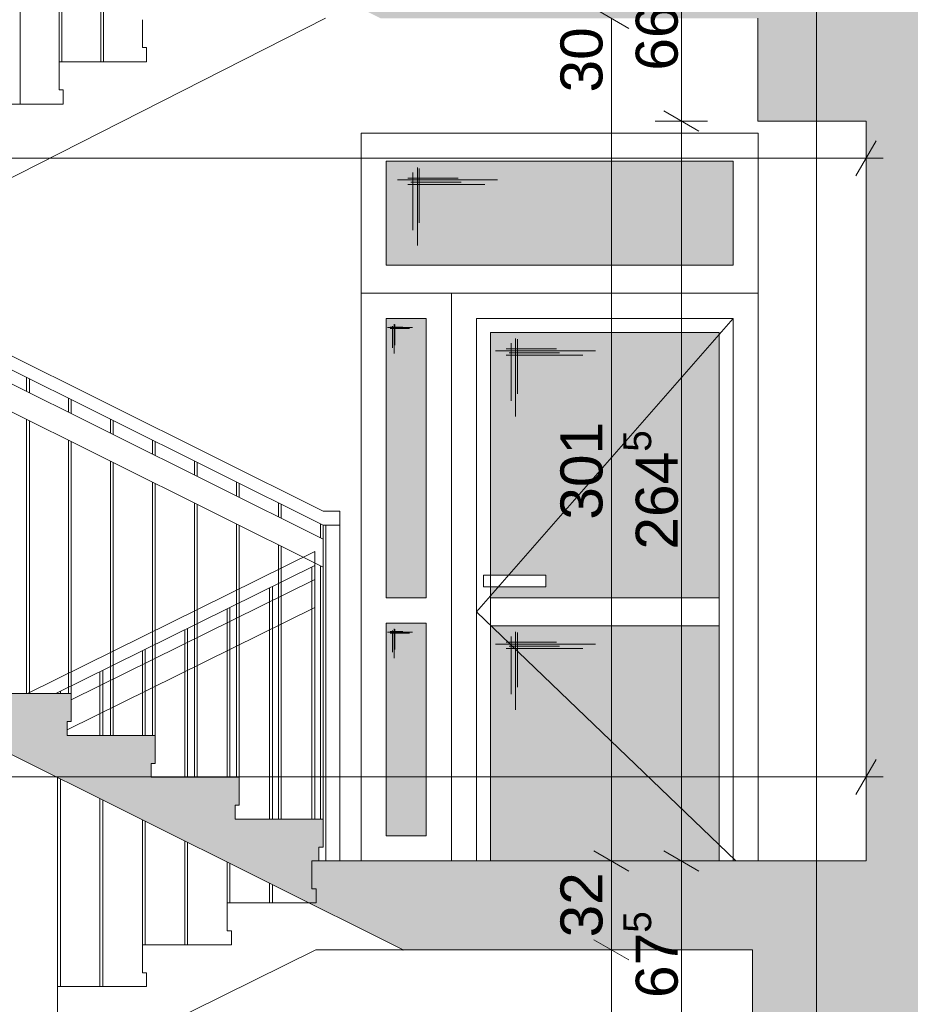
# Paper-space layout 'A-42 PRZEKRÓJ A-A' of a CAD drawing. Header units: millimetres. Extents: x 0 to 1114, y -5 to 726.
# Tile 19 of 92: x 121 to 152, y 354 to 389. Entities that reach past the tile are written whole.
import ezdxf
from ezdxf.xclip import XClip

# ---------------------------------------------------------------- set-up
doc = ezdxf.new("R2010")
doc.units = ezdxf.units.MM
doc.header["$MEASUREMENT"] = 0
doc.header["$XCLIPFRAME"] = 0
for name, pattern in [('DASHDOTX2', [1000, 500, -250, 0, -250]), ('PRZERYWANA', [5.64444, 2.82222, -2.82222]), ('VERDECKT', [381, 254, -127])]:
    doc.linetypes.add(name, pattern=pattern)
for name, color, linetype, lineweight, true_color in [('A__balustrada_Nr_pióra__161', 7, 'Continuous', 5, 0x949494), ('A_osie_Nr_pióra__16', 7, 'Continuous', 5, 0x0f0f0f), ('A_pochwyt_Nr_pióra__161', 7, 'Continuous', 5, 0x949494), ('A_schody_Nr_pióra__9', 7, 'Continuous', 13, 0xadadad), ('A_stolarka_Nr_pióra__254', 7, 'Continuous', 5, 0xfdfdfd), ('A_stolarka_Nr_pióra__9', 7, 'Continuous', 13, 0xadadad), ('A_widok_Nr_pióra__121', 7, 'Continuous', 5, 0xcacaca)]:
    doc.layers.add(name, color=color, linetype=linetype, lineweight=lineweight, true_color=true_color)
doc.layers.add('A_schody', color=7, linetype='Continuous')
doc.layers.add('A_stolarka', color=7, linetype='Continuous')
for name, color, linetype, lineweight in [('A_schody_Nr_pióra__1', 7, 'Continuous', 20), ('A_strop_Nr_pióra__1', 7, 'Continuous', 20), ('A_wymiary_Nr_pióra__1', 7, 'Continuous', 20), ('A_wymiary_Nr_pióra__2', 8, 'Continuous', 13), ('A_ściany_Nr_pióra__1', 7, 'Continuous', 20)]:
    doc.layers.add(name, color=color, linetype=linetype, lineweight=lineweight)
doc.styles.add('STYL_AUTOMATYCZNY_1', font='arial.ttf')
doc.styles.add('STYL_AUTOMATYCZNY_4', font='arial.ttf')

# ---------------------------------------------------------------- blocks, each defined once
blk = doc.blocks.new('Rysunek_1_1', base_point=(-1560.278, -148.908))
at = {"layer": 'A_schody', "linetype": 'Continuous', "lineweight": 0, "true_color": 0x000000}
h = blk.add_hatch(color=18, dxfattribs=at)
h.paths.add_polyline_path([(81.694, 140.929), (175.424, 140.929), (226.244, 140.929), (306.913, 140.929), (548.587, 140.929), (548.587, 244.87), (543.567, 244.87), (543.567, 243.12), (527.617, 243.12), (527.617, 243.652), (527.767, 243.652), (527.767, 244.652), (524.676, 244.652), (524.676, 245.185), (524.826, 245.185), (524.826, 246.185), (521.735, 246.185), (521.735, 246.718), (521.885, 246.718), (521.885, 247.718), (518.794, 247.718), (518.794, 248.251), (518.944, 248.251), (518.944, 249.251), (515.853, 249.251), (515.853, 249.784), (516.003, 249.784), (516.003, 250.784), (512.912, 250.784), (512.912, 251.317), (513.062, 251.317), (513.062, 252.317), (509.971, 252.317), (509.971, 252.85), (510.121, 252.85), (510.121, 253.85), (507.03, 253.85), (507.03, 254.383), (507.18, 254.383), (507.18, 255.383), (504.089, 255.383), (504.089, 255.916), (504.239, 255.916), (504.239, 256.916), (501.148, 256.916), (501.148, 257.449), (501.298, 257.449), (501.298, 258.449), (498.572, 258.449), (498.207, 258.449), (498.207, 258.982), (498.357, 258.982), (498.357, 259.982), (498.277, 259.982), (479.827, 259.982), (479.827, 286.332), (482.217, 286.332), (482.217, 290.162), (496.884, 290.162), (527.025, 274.725), (529.906, 273.25), (543.567, 273.25), (543.567, 276.2), (527.437, 276.2), (527.437, 276.727), (527.587, 276.727), (527.587, 277.727), (524.454, 277.727), (524.454, 278.255), (524.604, 278.255), (524.604, 279.255), (521.471, 279.255), (521.471, 279.783), (521.621, 279.783), (521.621, 280.783), (518.488, 280.783), (518.488, 281.31), (518.638, 281.31), (518.638, 282.31), (515.505, 282.31), (515.505, 282.838), (515.655, 282.838), (515.655, 283.838), (512.522, 283.838), (512.522, 284.366), (512.672, 284.366), (512.672, 285.366), (509.539, 285.366), (509.539, 285.894), (509.689, 285.894), (509.689, 286.894), (506.556, 286.894), (506.556, 287.421), (506.706, 287.421), (506.706, 288.421), (503.573, 288.421), (503.573, 288.949), (503.723, 288.949), (503.723, 289.949), (500.59, 289.949), (500.59, 290.477), (500.74, 290.477), (500.74, 291.477), (497.79, 291.477), (497.607, 291.477), (497.607, 292.005), (497.757, 292.005), (497.757, 293.005), (497.647, 293.005), (497.497, 293.005), (494.627, 293.005), (479.247, 293.005), (479.217, 293.005), (479.217, 319.235), (481.647, 319.235), (481.647, 323.105), (496.903, 323.105), (527.216, 307.736), (530.839, 305.9), (543.567, 305.9), (543.567, 309.21), (530.456, 309.21), (527.627, 309.21), (527.627, 309.736), (527.777, 309.736), (527.777, 310.736), (524.617, 310.736), (524.617, 311.262), (524.767, 311.262), (524.767, 312.262), (521.607, 312.262), (521.607, 312.788), (521.757, 312.788), (521.757, 313.788), (518.597, 313.788), (518.597, 314.314), (518.747, 314.314), (518.747, 315.314), (515.587, 315.314), (515.587, 315.84), (515.737, 315.84), (515.737, 316.84), (512.577, 316.84), (512.577, 317.366), (512.727, 317.366), (512.727, 318.366), (509.567, 318.366), (509.567, 318.892), (509.717, 318.892), (509.717, 319.892), (506.557, 319.892), (506.557, 320.418), (506.707, 320.418), (506.707, 321.418), (503.547, 321.418), (503.547, 321.944), (503.697, 321.944), (503.697, 322.944), (500.537, 322.944), (500.537, 323.47), (500.687, 323.47), (500.687, 324.47), (497.527, 324.47), (497.527, 324.493), (497.527, 324.996), (497.677, 324.996), (497.677, 325.996), (497.647, 325.996), (497.177, 325.996), (479.547, 325.996), (479.547, 351.996), (481.717, 351.996), (481.717, 355.946), (498.578, 355.946), (527.341, 341.136), (530.809, 339.35), (543.567, 339.35), (543.567, 342.65), (527.677, 342.65), (527.677, 343.181), (527.827, 343.181), (527.827, 344.181), (524.703, 344.181), (524.703, 344.712), (524.853, 344.712), (524.853, 345.712), (521.729, 345.712), (521.729, 346.244), (521.879, 346.244), (521.879, 347.244), (518.755, 347.244), (518.755, 347.775), (518.905, 347.775), (518.905, 348.775), (515.781, 348.775), (515.781, 349.306), (515.931, 349.306), (515.931, 350.306), (512.807, 350.306), (512.807, 350.838), (512.957, 350.838), (512.957, 351.838), (509.833, 351.838), (509.833, 352.369), (509.983, 352.369), (509.983, 353.369), (506.859, 353.369), (506.859, 353.9), (507.009, 353.9), (507.009, 354.9), (503.885, 354.9), (503.885, 355.432), (504.035, 355.432), (504.035, 356.432), (500.911, 356.432), (500.911, 356.963), (501.061, 356.963), (501.061, 357.963), (497.937, 357.963), (497.937, 357.981), (497.937, 358.495), (498.087, 358.495), (498.087, 359.495), (497.607, 359.495), (494.957, 359.495), (479.467, 359.495), (479.467, 385.725), (481.827, 385.725), (481.827, 389.495), (496.894, 389.495), (527.195, 374.445), (530.547, 372.78), (543.567, 372.78), (543.567, 375.94), (527.557, 375.94), (527.557, 376.433), (527.707, 376.433), (527.707, 377.433), (524.551, 377.433), (524.551, 377.926), (524.701, 377.926), (524.701, 378.926), (521.545, 378.926), (521.545, 379.419), (521.695, 379.419), (521.695, 380.419), (518.539, 380.419), (518.539, 380.912), (518.689, 380.912), (518.689, 381.912), (515.533, 381.912), (515.533, 382.405), (515.683, 382.405), (515.683, 383.405), (512.527, 383.405), (512.527, 383.898), (512.677, 383.898), (512.677, 384.898), (509.521, 384.898), (509.521, 385.391), (509.671, 385.391), (509.671, 386.391), (506.515, 386.391), (506.515, 386.884), (506.665, 386.884), (506.665, 387.884), (506.416, 387.884), (503.509, 387.884), (503.509, 388.377), (503.659, 388.377), (503.659, 389.377), (503.413, 389.377), (500.503, 389.377), (500.503, 389.87), (500.653, 389.87), (500.653, 390.87), (500.41, 390.87), (497.813, 390.87), (497.497, 390.87), (497.497, 391.363), (497.647, 391.363), (497.647, 392.363), (479.397, 392.363), (479.397, 418.623), (481.617, 418.623), (481.617, 422.123), (498.369, 422.123), (527.387, 407.759), (531.063, 405.94), (543.567, 405.94), (543.567, 409.28), (527.697, 409.28), (527.697, 409.765), (527.847, 409.765), (527.847, 410.765), (524.697, 410.765), (524.697, 411.25), (524.847, 411.25), (524.847, 412.25), (521.697, 412.25), (521.697, 412.735), (521.847, 412.735), (521.847, 413.735), (518.697, 413.735), (518.697, 414.22), (518.847, 414.22), (518.847, 415.22), (515.697, 415.22), (515.697, 415.705), (515.847, 415.705), (515.847, 416.705), (512.697, 416.705), (512.697, 417.189), (512.847, 417.189), (512.847, 418.189), (509.697, 418.189), (509.697, 418.674), (509.847, 418.674), (509.847, 419.674), (506.697, 419.674), (506.697, 420.159), (506.847, 420.159), (506.847, 421.159), (503.697, 421.159), (503.697, 421.644), (503.847, 421.644), (503.847, 422.644), (500.697, 422.644), (500.697, 423.129), (500.847, 423.129), (500.847, 424.129), (497.697, 424.129), (497.697, 424.614), (497.847, 424.614), (497.847, 425.614), (479.317, 425.614), (479.317, 451.774), (481.707, 451.774), (481.707, 455.544), (496.931, 455.544), (527.257, 440.792), (530.881, 439.03), (543.567, 439.03), (543.567, 442.31), (527.567, 442.31), (527.567, 442.785), (527.717, 442.785), (527.717, 443.785), (524.533, 443.785), (524.533, 444.261), (524.683, 444.261), (524.683, 445.261), (521.499, 445.261), (521.499, 445.737), (521.649, 445.737), (521.649, 446.737), (518.465, 446.737), (518.465, 447.213), (518.615, 447.213), (518.615, 448.213), (515.431, 448.213), (515.431, 448.689), (515.581, 448.689), (515.581, 449.689), (512.397, 449.689), (512.397, 450.165), (512.547, 450.165), (512.547, 451.165), (509.363, 451.165), (509.363, 451.641), (509.513, 451.641), (509.513, 452.641), (506.329, 452.641), (506.329, 453.117), (506.479, 453.117), (506.479, 454.117), (503.295, 454.117), (503.295, 454.593), (503.445, 454.593), (503.445, 455.593), (500.261, 455.593), (500.261, 456.069), (500.411, 456.069), (500.411, 457.069), (497.227, 457.069), (497.227, 457.545), (497.377, 457.545), (497.377, 458.545), (479.247, 458.545), (479.247, 484.675), (481.019, 484.675), (481.019, 488.575), (496.868, 488.575), (530.662, 472.1), (543.567, 472.1), (543.567, 475.18), (527.767, 475.18), (527.767, 475.645), (527.917, 475.645), (527.917, 476.645), (524.761, 476.645), (524.761, 477.11), (524.911, 477.11), (524.911, 478.11), (521.755, 478.11), (521.755, 478.576), (521.905, 478.576), (521.905, 479.576), (518.749, 479.576), (518.749, 480.041), (518.899, 480.041), (518.899, 481.041), (515.743, 481.041), (515.743, 481.507), (515.893, 481.507), (515.893, 482.507), (512.737, 482.507), (512.737, 482.972), (512.887, 482.972), (512.887, 483.972), (509.731, 483.972), (509.731, 484.438), (509.881, 484.438), (509.881, 485.438), (506.725, 485.438), (506.725, 485.903), (506.875, 485.903), (506.875, 486.903), (503.719, 486.903), (503.719, 487.369), (503.869, 487.369), (503.869, 488.369), (500.713, 488.369), (500.713, 488.834), (500.863, 488.834), (500.863, 489.834), (497.707, 489.834), (497.707, 490.3), (497.857, 490.3), (497.857, 491.3), (479.277, 491.3), (479.277, 517.52), (481.377, 517.52), (481.377, 521.533), (478.41, 521.533), (478.41, 524.133), (477.357, 524.133), (352.051, 524.133), (352.051, 536.095), (543.567, 536.095), (543.567, 527.836), (543.567, 524.133), (547.587, 524.133), (547.587, 521.533), (543.567, 521.533), (543.567, 517.54), (548.587, 517.54), (548.587, 540.961), (543.567, 540.961), (543.567, 539.119), (348.996, 539.119), (348.996, 564.681), (346.838, 564.681), (346.838, 562.317), (85.194, 562.317), (85.194, 564.681), (81.694, 564.681), (81.694, 553.481), (85.194, 553.481), (85.194, 558.993), (147.194, 558.993), (147.194, 524.281), (131.294, 524.281), (131.294, 520.056), (146.901, 520.056), (146.901, 517.255), (150.894, 517.255), (150.894, 491.056), (131.644, 491.056), (131.644, 491.558), (131.794, 491.558), (131.794, 492.558), (128.604, 492.558), (128.604, 493.06), (128.754, 493.06), (128.754, 494.06), (125.564, 494.06), (125.564, 494.562), (125.714, 494.562), (125.714, 495.562), (122.524, 495.562), (122.524, 496.065), (122.674, 496.065), (122.674, 497.065), (119.484, 497.065), (119.484, 497.567), (119.634, 497.567), (119.634, 498.567), (116.444, 498.567), (116.444, 499.069), (116.594, 499.069), (116.594, 500.069), (113.404, 500.069), (113.404, 500.571), (113.554, 500.571), (113.554, 501.571), (110.364, 501.571), (110.364, 502.074), (110.514, 502.074), (110.514, 503.074), (107.324, 503.074), (107.324, 503.576), (107.474, 503.576), (107.474, 504.576), (104.284, 504.576), (104.284, 505.078), (104.434, 505.078), (104.434, 506.078), (101.244, 506.078), (101.244, 506.581), (101.394, 506.581), (101.394, 507.581), (98.194, 507.581), (85.194, 507.581), (85.194, 504.381), (101.294, 504.381), (133.823, 488.306), (146.674, 488.306), (146.674, 484.256), (150.694, 484.256), (150.694, 458.206), (131.244, 458.206), (131.244, 458.69), (131.394, 458.69), (131.394, 459.69), (128.264, 459.69), (128.264, 460.174), (128.414, 460.174), (128.414, 461.174), (125.284, 461.174), (125.284, 461.658), (125.434, 461.658), (125.434, 462.658), (122.304, 462.658), (122.304, 463.142), (122.454, 463.142), (122.454, 464.142), (119.324, 464.142), (119.324, 464.626), (119.474, 464.626), (119.474, 465.626), (116.344, 465.626), (116.344, 466.11), (116.494, 466.11), (116.494, 467.11), (113.364, 467.11), (113.364, 467.594), (113.514, 467.594), (113.514, 468.594), (110.384, 468.594), (110.384, 469.078), (110.534, 469.078), (110.534, 470.078), (107.404, 470.078), (107.404, 470.562), (107.554, 470.562), (107.554, 471.562), (104.424, 471.562), (104.424, 472.046), (104.574, 472.046), (104.574, 473.046), (101.444, 473.046), (101.444, 473.531), (101.594, 473.531), (101.594, 474.531), (101.044, 474.531), (85.194, 474.531), (85.194, 471.531), (101.123, 471.531), (133.451, 455.431), (147.014, 455.431), (147.014, 451.371), (150.394, 451.371), (150.394, 425.231), (130.844, 425.231), (130.844, 425.744), (130.994, 425.744), (130.994, 426.744), (127.904, 426.744), (127.904, 427.258), (128.054, 427.258), (128.054, 428.258), (124.964, 428.258), (124.964, 428.771), (125.114, 428.771), (125.114, 429.771), (122.024, 429.771), (122.024, 430.285), (122.174, 430.285), (122.174, 431.285), (119.084, 431.285), (119.084, 431.799), (119.234, 431.799), (119.234, 432.799), (116.144, 432.799), (116.144, 433.312), (116.294, 433.312), (116.294, 434.312), (113.204, 434.312), (113.204, 434.826), (113.354, 434.826), (113.354, 435.826), (110.264, 435.826), (110.264, 436.34), (110.414, 436.34), (110.414, 437.34), (107.324, 437.34), (107.324, 437.853), (107.474, 437.853), (107.474, 438.853), (104.384, 438.853), (104.384, 439.367), (104.534, 439.367), (104.534, 440.367), (101.444, 440.367), (101.444, 440.881), (101.594, 440.881), (101.594, 441.881), (98.394, 441.881), (85.194, 441.881), (85.194, 438.631), (101.54, 438.631), (133.928, 421.956), (146.574, 421.956), (146.574, 418.066), (150.194, 418.066), (150.194, 391.956), (130.844, 391.956), (130.844, 392.467), (130.994, 392.467), (130.994, 393.467), (127.814, 393.467), (127.814, 393.978), (127.964, 393.978), (127.964, 394.978), (124.784, 394.978), (124.784, 395.49), (124.934, 395.49), (124.934, 396.49), (121.754, 396.49), (121.754, 397.001), (121.904, 397.001), (121.904, 398.001), (118.724, 398.001), (118.724, 398.512), (118.874, 398.512), (118.874, 399.512), (115.694, 399.512), (115.694, 400.024), (115.844, 400.024), (115.844, 401.024), (112.664, 401.024), (112.664, 401.535), (112.814, 401.535), (112.814, 402.535), (109.634, 402.535), (109.634, 403.046), (109.784, 403.046), (109.784, 404.046), (106.604, 404.046), (106.604, 404.558), (106.754, 404.558), (106.754, 405.558), (103.574, 405.558), (103.574, 406.069), (103.724, 406.069), (103.724, 407.069), (100.544, 407.069), (100.544, 407.581), (100.694, 407.581), (100.694, 408.581), (97.494, 408.581), (85.194, 408.581), (85.194, 405.431), (100.469, 405.431), (133.448, 388.981), (146.924, 388.981), (146.924, 385.311), (150.794, 385.311), (150.794, 358.881), (131.244, 358.881), (131.244, 359.376), (131.394, 359.376), (131.394, 360.376), (128.244, 360.376), (128.244, 360.871), (128.394, 360.871), (128.394, 361.871), (125.244, 361.871), (125.244, 362.367), (125.394, 362.367), (125.394, 363.367), (122.244, 363.367), (122.244, 363.862), (122.394, 363.862), (122.394, 364.862), (119.244, 364.862), (119.244, 365.358), (119.394, 365.358), (119.394, 366.358), (116.244, 366.358), (116.244, 366.853), (116.394, 366.853), (116.394, 367.853), (113.244, 367.853), (113.244, 368.349), (113.394, 368.349), (113.394, 369.349), (110.244, 369.349), (110.244, 369.844), (110.394, 369.844), (110.394, 370.844), (107.244, 370.844), (107.244, 371.34), (107.394, 371.34), (107.394, 372.34), (104.244, 372.34), (104.244, 372.835), (104.394, 372.835), (104.394, 373.835), (101.244, 373.835), (101.244, 374.331), (101.394, 374.331), (101.394, 375.331), (98.194, 375.331), (85.194, 375.331), (85.194, 372.331), (100.9, 372.331), (134.251, 355.706), (146.737, 355.706), (146.737, 352.136), (150.694, 352.136), (150.694, 325.906), (150.494, 325.906), (131.144, 325.906), (131.144, 326.408), (131.294, 326.408), (131.294, 327.408), (128.164, 327.408), (128.164, 327.91), (128.314, 327.91), (128.314, 328.91), (125.184, 328.91), (125.184, 329.412), (125.334, 329.412), (125.334, 330.412), (122.204, 330.412), (122.204, 330.915), (122.354, 330.915), (122.354, 331.915), (119.224, 331.915), (119.224, 332.417), (119.374, 332.417), (119.374, 333.417), (116.244, 333.417), (116.244, 333.919), (116.394, 333.919), (116.394, 334.919), (113.264, 334.919), (113.264, 335.421), (113.414, 335.421), (113.414, 336.421), (110.284, 336.421), (110.284, 336.924), (110.434, 336.924), (110.434, 337.924), (107.304, 337.924), (107.304, 338.426), (107.454, 338.426), (107.454, 339.426), (104.324, 339.426), (104.324, 339.928), (104.474, 339.928), (104.474, 340.928), (101.344, 340.928), (101.344, 341.431), (101.494, 341.431), (101.494, 342.431), (98.294, 342.431), (85.194, 342.431), (85.194, 339.231), (101.379, 339.231), (134.06, 322.756), (146.544, 322.756), (146.544, 319.066), (150.494, 319.066), (150.494, 292.856), (130.894, 292.856), (130.844, 292.856), (130.844, 293.321), (130.994, 293.321), (130.994, 294.321), (127.884, 294.321), (127.884, 294.787), (128.034, 294.787), (128.034, 295.787), (124.924, 295.787), (124.924, 296.253), (125.074, 296.253), (125.074, 297.253), (121.964, 297.253), (121.964, 297.719), (122.114, 297.719), (122.114, 298.719), (119.004, 298.719), (119.004, 299.185), (119.154, 299.185), (119.154, 300.185), (116.044, 300.185), (116.044, 300.651), (116.194, 300.651), (116.194, 301.651), (113.084, 301.651), (113.084, 302.117), (113.234, 302.117), (113.234, 303.117), (110.124, 303.117), (110.124, 303.583), (110.274, 303.583), (110.274, 304.583), (107.164, 304.583), (107.164, 305.049), (107.314, 305.049), (107.314, 306.049), (104.204, 306.049), (104.204, 306.515), (104.354, 306.515), (104.354, 307.515), (101.244, 307.515), (101.244, 307.981), (101.394, 307.981), (101.394, 308.981), (98.194, 308.981), (85.194, 308.981), (85.194, 306.131), (100.659, 306.131), (132.664, 290.281), (147.001, 290.281), (147.001, 286.281), (150.794, 286.281), (150.894, 286.281), (150.894, 260.081), (150.794, 260.081), (131.544, 260.081), (131.544, 260.54), (131.694, 260.54), (131.694, 261.54), (128.514, 261.54), (128.514, 261.999), (128.664, 261.999), (128.664, 262.999), (125.484, 262.999), (125.484, 263.458), (125.634, 263.458), (125.634, 264.458), (122.454, 264.458), (122.454, 264.917), (122.604, 264.917), (122.604, 265.917), (119.424, 265.917), (119.424, 266.376), (119.574, 266.376), (119.574, 267.376), (116.394, 267.376), (116.394, 267.835), (116.544, 267.835), (116.544, 268.835), (113.364, 268.835), (113.364, 269.294), (113.514, 269.294), (113.514, 270.294), (110.334, 270.294), (110.334, 270.753), (110.484, 270.753), (110.484, 271.753), (107.304, 271.753), (107.304, 272.212), (107.454, 272.212), (107.454, 273.212), (104.274, 273.212), (104.274, 273.671), (104.424, 273.671), (104.424, 274.671), (101.244, 274.671), (101.244, 275.131), (101.394, 275.131), (101.394, 276.131), (98.194, 276.131), (85.194, 276.131), (85.194, 276.281), (81.694, 276.281), (81.694, 161.081)])
h.paths.add_polyline_path([(85.194, 241.081), (99.89, 241.081), (133.69, 224.181), (146.852, 224.181), (146.852, 220.611), (150.594, 220.611), (150.594, 194.081), (134.194, 194.081), (130.994, 194.081), (130.844, 194.081), (130.844, 194.581), (130.994, 194.581), (130.994, 195.581), (127.874, 195.581), (127.874, 196.081), (128.024, 196.081), (128.024, 197.081), (124.904, 197.081), (124.904, 197.581), (125.054, 197.581), (125.054, 198.581), (121.934, 198.581), (121.934, 199.081), (122.084, 199.081), (122.084, 200.081), (118.964, 200.081), (118.964, 200.581), (119.114, 200.581), (119.114, 201.581), (115.994, 201.581), (115.994, 202.081), (116.144, 202.081), (116.144, 203.081), (113.024, 203.081), (113.024, 203.581), (113.174, 203.581), (113.174, 204.581), (110.054, 204.581), (110.054, 205.081), (110.204, 205.081), (110.204, 206.081), (107.084, 206.081), (107.084, 206.581), (107.234, 206.581), (107.234, 207.581), (104.114, 207.581), (104.114, 208.081), (104.264, 208.081), (104.264, 209.081), (101.144, 209.081), (101.144, 209.581), (101.294, 209.581), (101.294, 210.581), (85.694, 210.581), (85.194, 210.581)], flags=0)
h.paths.add_polyline_path([(85.194, 207.481), (100.985, 207.481), (134.051, 190.781), (147.294, 190.781), (147.294, 187.311), (150.694, 187.311), (150.694, 161.081), (129.144, 161.081), (129.144, 161.711), (129.294, 161.711), (129.294, 162.711), (126.2, 162.711), (126.2, 163.341), (126.35, 163.341), (126.35, 164.341), (123.255, 164.341), (123.255, 164.971), (123.405, 164.971), (123.405, 165.971), (120.311, 165.971), (120.311, 166.601), (120.461, 166.601), (120.461, 167.601), (117.366, 167.601), (117.366, 168.231), (117.516, 168.231), (117.516, 169.231), (114.422, 169.231), (114.422, 169.861), (114.572, 169.861), (114.572, 170.861), (111.477, 170.861), (111.477, 171.491), (111.627, 171.491), (111.627, 172.491), (108.533, 172.491), (108.533, 173.121), (108.683, 173.121), (108.683, 174.121), (105.588, 174.121), (105.588, 174.751), (105.738, 174.751), (105.738, 175.751), (102.644, 175.751), (102.644, 176.381), (102.794, 176.381), (102.794, 177.381), (99.594, 177.381), (85.694, 177.381), (85.194, 177.381)], flags=0)
h.paths.add_polyline_path([(98.194, 243.581), (85.194, 243.581), (85.194, 273.581), (100.052, 273.581), (134.109, 257.181), (146.856, 257.181), (146.856, 253.581), (150.794, 253.581), (150.794, 227.081), (131.244, 227.081), (131.244, 227.581), (131.394, 227.581), (131.394, 228.581), (128.244, 228.581), (128.244, 229.081), (128.394, 229.081), (128.394, 230.081), (125.244, 230.081), (125.244, 230.581), (125.394, 230.581), (125.394, 231.581), (122.244, 231.581), (122.244, 232.081), (122.394, 232.081), (122.394, 233.081), (119.244, 233.081), (119.244, 233.581), (119.394, 233.581), (119.394, 234.581), (116.244, 234.581), (116.244, 235.081), (116.394, 235.081), (116.394, 236.081), (113.244, 236.081), (113.244, 236.581), (113.394, 236.581), (113.394, 237.581), (110.244, 237.581), (110.244, 238.081), (110.394, 238.081), (110.394, 239.081), (107.244, 239.081), (107.244, 239.581), (107.394, 239.581), (107.394, 240.581), (104.244, 240.581), (104.244, 241.081), (104.394, 241.081), (104.394, 242.081), (101.244, 242.081), (101.244, 242.581), (101.394, 242.581), (101.394, 243.581)], flags=0)
h.paths.add_polyline_path([(172.924, 149.057), (153.247, 149.057), (153.247, 526.588), (172.924, 526.588)], flags=0)
h.paths.add_polyline_path([(153.247, 529.128), (153.247, 540.019), (153.247, 558.993), (197.906, 558.993), (197.906, 529.128), (175.424, 529.128)], flags=0)
h.paths.add_polyline_path([(175.424, 458.356), (175.424, 487.895), (224.744, 487.895), (224.744, 479.356), (226.244, 479.356), (226.244, 491.056), (175.424, 491.056), (175.424, 520.915), (224.744, 520.915), (224.744, 512.056), (226.244, 512.056), (226.244, 526.757), (254.323, 526.757), (254.323, 149.057), (226.244, 149.057), (226.244, 161.081), (175.424, 161.081), (175.424, 190.716), (224.744, 190.716), (224.744, 182.081), (226.244, 182.081), (226.244, 194.081), (175.424, 194.081), (175.424, 223.904), (224.744, 223.904), (224.744, 215.081), (226.244, 215.081), (226.244, 227.081), (175.424, 227.081), (175.424, 257.094), (224.744, 257.094), (224.744, 248.081), (226.244, 248.081), (226.244, 260.081), (175.424, 260.081), (175.424, 289.86), (224.744, 289.86), (224.744, 281.081), (226.244, 281.081), (226.244, 292.856), (175.424, 292.856), (175.424, 322.879), (224.744, 322.879), (224.744, 313.856), (226.244, 313.856), (226.244, 325.906), (175.424, 325.906), (175.424, 355.9), (224.744, 355.9), (224.744, 346.906), (226.244, 346.906), (226.244, 359.081), (175.424, 359.081), (175.424, 388.92), (224.744, 388.92), (224.744, 380.081), (226.244, 380.081), (226.244, 392.156), (175.424, 392.156), (175.424, 421.855), (224.744, 421.855), (224.744, 413.156), (226.244, 413.156), (226.244, 425.381), (175.424, 425.381), (175.424, 454.875), (224.744, 454.875), (224.744, 446.381), (226.244, 446.381), (226.244, 458.356)], flags=0)
h.paths.add_polyline_path([(224.744, 529.128), (198.906, 529.128), (198.906, 558.993), (214.553, 558.993), (214.553, 554.428), (218.278, 554.428), (218.278, 558.993), (280.423, 558.993), (280.423, 554.428), (284.064, 554.428), (284.064, 558.993), (332.796, 558.993), (346.125, 558.993), (346.125, 552.476), (347.029, 552.476), (347.029, 524.133), (332.796, 524.133), (311.061, 524.133), (311.061, 529.128), (305.413, 529.128), (256.333, 529.128), (254.833, 529.128), (226.244, 529.128)], flags=0)
h.paths.add_polyline_path([(255.709, 227.081), (255.709, 253.581), (259.467, 253.581), (259.467, 256.491), (278.972, 256.491), (278.972, 253.581), (283.324, 253.581), (283.324, 248.081), (285.053, 248.081), (285.053, 260.081), (256.323, 260.081), (255.823, 260.081), (255.823, 286.356), (258.688, 286.356), (258.688, 289.266), (279.283, 289.266), (279.283, 286.356), (283.254, 286.356), (283.254, 281.081), (285.053, 281.081), (285.053, 292.856), (256.323, 292.856), (255.823, 292.856), (255.823, 319.066), (258.343, 319.066), (258.343, 322.256), (279.153, 322.256), (279.153, 319.066), (283.634, 319.066), (283.634, 313.856), (285.053, 313.856), (285.053, 325.906), (256.323, 325.906), (255.823, 325.906), (255.823, 352.136), (258.283, 352.136), (258.283, 355.416), (279.133, 355.416), (279.133, 352.136), (283.504, 352.136), (283.504, 346.906), (285.053, 346.906), (285.053, 359.081), (256.323, 359.081), (255.823, 359.081), (255.823, 385.311), (258.573, 385.311), (258.573, 388.571), (279.593, 388.571), (279.593, 385.311), (283.494, 385.311), (283.494, 380.081), (285.053, 380.081), (285.053, 392.156), (256.323, 392.156), (255.823, 392.156), (255.823, 418.066), (258.523, 418.066), (258.523, 421.666), (279.293, 421.666), (279.293, 418.066), (283.494, 418.066), (283.494, 413.156), (285.053, 413.156), (285.053, 425.381), (256.323, 425.381), (255.823, 425.381), (255.823, 451.371), (258.099, 451.371), (258.099, 455.501), (279.815, 455.501), (279.815, 451.371), (283.574, 451.371), (283.574, 446.381), (285.053, 446.381), (285.053, 458.356), (256.323, 458.356), (255.823, 458.356), (255.823, 484.206), (258.703, 484.206), (258.703, 488.306), (279.604, 488.306), (279.583, 484.206), (283.574, 484.206), (283.574, 479.356), (285.053, 479.356), (285.053, 491.056), (256.323, 491.056), (255.823, 491.056), (255.823, 517.226), (258.689, 517.226), (258.689, 519.525), (258.689, 521.328), (255.923, 521.328), (255.923, 528.128), (283.474, 528.128), (283.474, 521.328), (279.543, 521.328), (279.543, 517.226), (283.674, 517.226), (283.674, 512.056), (285.053, 512.056), (285.053, 527.628), (305.413, 527.628), (305.413, 149.057), (285.053, 149.057), (285.053, 161.081), (256.323, 161.081), (255.823, 161.081), (255.823, 187.581), (258.382, 187.581), (258.382, 190.681), (279.823, 190.681), (279.823, 187.581), (283.474, 187.581), (283.474, 182.081), (285.053, 182.081), (285.053, 194.081), (256.323, 194.081), (255.823, 194.081), (255.823, 220.581), (258.433, 220.581), (258.433, 223.491), (279.303, 223.491), (279.303, 220.581), (283.413, 220.581), (283.413, 215.081), (285.053, 215.081), (285.053, 227.081), (256.209, 227.081)], flags=0)
h.paths.add_polyline_path([(306.913, 289.828), (477.357, 289.828), (477.357, 260.081), (306.913, 260.081)], flags=0)
h.paths.add_polyline_path([(458.097, 161.081), (306.913, 161.081), (306.913, 190.96), (458.097, 190.96)], flags=0)
h.paths.add_polyline_path([(306.913, 458.356), (306.913, 488.028), (477.357, 488.028), (477.357, 458.356)], flags=0)
h.paths.add_polyline_path([(306.913, 425.381), (306.913, 455.328), (477.357, 455.328), (477.357, 425.381)], flags=0)
h.paths.add_polyline_path([(477.357, 392.156), (306.913, 392.156), (306.913, 422.353), (477.357, 422.353), (477.357, 392.363)], flags=0)
h.paths.add_polyline_path([(477.357, 491.056), (306.913, 491.056), (306.913, 521.064), (477.357, 521.064)], flags=0)
h.paths.add_polyline_path([(306.913, 193.881), (306.913, 224.053), (477.357, 224.053), (477.357, 193.881), (458.097, 193.881)], flags=0)
h.paths.add_polyline_path([(306.913, 325.906), (306.913, 356.053), (477.357, 356.053), (477.357, 325.906)], flags=0)
h.paths.add_polyline_path([(306.913, 389.128), (477.357, 389.128), (477.357, 359.081), (306.913, 359.081)], flags=0)
h.paths.add_polyline_path([(477.357, 292.856), (306.913, 292.856), (306.913, 322.878), (477.357, 322.878)], flags=0)
h.paths.add_polyline_path([(306.913, 257.053), (477.357, 257.053), (477.357, 227.081), (306.913, 227.081)], flags=0)
h.paths.add_polyline_path([(460.097, 161.23), (459.597, 161.23), (459.597, 190.96), (477.357, 190.96), (477.357, 187.48), (482.007, 187.48), (482.007, 190.96), (498.336, 190.96), (519.447, 181.159), (521.347, 180.277), (521.347, 179.775), (543.567, 179.775), (543.567, 161.23)], flags=0)
h.paths.add_polyline_path([(479.747, 220.551), (482.078, 220.551), (482.078, 224.303), (496.973, 224.303), (527.249, 209.225), (530.883, 207.415), (543.567, 207.415), (543.567, 182.775), (522.45, 182.775), (519.677, 182.775), (519.677, 184.164), (516.687, 184.164), (516.687, 185.552), (513.697, 185.552), (513.697, 186.94), (510.707, 186.94), (510.707, 188.328), (507.717, 188.328), (507.717, 189.716), (504.727, 189.716), (504.727, 191.104), (501.737, 191.104), (501.737, 192.492), (498.747, 192.492), (498.747, 193.881), (497.557, 193.881), (479.747, 193.881)], flags=0)
h.paths.add_polyline_path([(479.827, 253.051), (481.977, 253.051), (481.977, 256.781), (498.162, 256.781), (527.183, 241.654), (528.401, 241.02), (529.443, 241.02), (543.567, 241.02), (543.567, 210.76), (530.484, 210.76), (527.727, 210.76), (527.727, 211.236), (527.877, 211.236), (527.877, 212.236), (524.74, 212.236), (524.74, 212.712), (524.89, 212.712), (524.89, 213.712), (521.753, 213.712), (521.753, 214.189), (521.903, 214.189), (521.903, 215.189), (518.766, 215.189), (518.766, 215.665), (518.916, 215.665), (518.916, 216.665), (515.779, 216.665), (515.779, 217.142), (515.929, 217.142), (515.929, 218.142), (512.792, 218.142), (512.792, 218.618), (512.942, 218.618), (512.942, 219.618), (509.805, 219.618), (509.805, 220.095), (509.955, 220.095), (509.955, 221.095), (506.818, 221.095), (506.818, 221.571), (506.968, 221.571), (506.968, 222.571), (503.831, 222.571), (503.831, 223.048), (503.981, 223.048), (503.981, 224.048), (500.844, 224.048), (500.844, 224.524), (500.994, 224.524), (500.994, 225.524), (497.994, 225.524), (497.857, 225.524), (497.857, 226.001), (498.007, 226.001), (498.007, 227.001), (497.597, 227.001), (479.827, 227.001)], flags=0)
at = {"layer": 'A_stolarka', "linetype": 'Continuous', "lineweight": 0, "true_color": 0x2d2d2d}
for points in [[(133.651, 383.881), (133.651, 380.159), (146.044, 380.159), (146.044, 383.881)], [(135.075, 368.281), (135.075, 378.259), (133.651, 378.259), (133.651, 368.281)], [(137.375, 368.676), (137.375, 368.281), (145.544, 368.281), (145.544, 377.759), (137.375, 377.759), (137.375, 369.085), (139.355, 369.085), (139.355, 368.676)], [(133.651, 359.781), (135.075, 359.781), (135.075, 367.381), (133.651, 367.381)], [(137.375, 367.281), (137.375, 358.881), (145.544, 358.881), (145.544, 367.281)]]:
    blk.add_hatch(color=250, dxfattribs=at).paths.add_polyline_path(points)
at = {"layer": 'A__balustrada_Nr_pióra__161', "color": 252, "linetype": 'Continuous', "lineweight": 5, "true_color": 0x949494}
for p, q in [((120.794, 375.66), (120.794, 376.16)), ((120.894, 375.61), (120.894, 376.11)), ((122.294, 374.912), (122.294, 375.412)), ((122.394, 374.862), (122.394, 375.362)), ((120.794, 364.862), (120.794, 374.66)), ((120.894, 364.862), (120.894, 374.61)), ((123.794, 374.164), (123.794, 374.664)), ((123.894, 374.115), (123.894, 374.615)), ((122.294, 364.862), (122.294, 373.912)), ((125.294, 373.417), (125.294, 373.917)), ((125.394, 373.367), (125.394, 373.867)), ((122.394, 364.862), (122.394, 373.862)), ((123.794, 363.367), (123.794, 373.164)), ((126.794, 372.669), (126.794, 373.169)), ((123.894, 363.367), (123.894, 373.115)), ((126.894, 372.619), (126.894, 373.119)), ((125.294, 363.367), (125.294, 372.417)), ((125.394, 363.367), (125.394, 372.367)), ((128.294, 371.921), (128.294, 372.421)), ((128.394, 371.871), (128.394, 372.371)), ((126.794, 361.871), (126.794, 371.669)), ((126.894, 361.871), (126.894, 371.619)), ((129.794, 371.174), (129.794, 371.674)), ((129.894, 371.124), (129.894, 371.624)), ((131.994, 371.376), (131.394, 371.376)), ((131.994, 358.881), (131.994, 371.376)), ((128.294, 361.871), (128.294, 370.921)), ((128.394, 361.871), (128.394, 370.871)), ((131.294, 370.426), (131.294, 370.926)), ((131.394, 360.376), (131.394, 370.876)), ((131.994, 370.876), (131.394, 370.876)), ((131.494, 358.881), (131.494, 370.876)), ((129.794, 360.376), (129.794, 370.174)), ((129.894, 360.376), (129.894, 370.124)), ((131.294, 360.376), (131.294, 369.426))]:
    blk.add_line(p, q, dxfattribs=at)
at = {"layer": 'A_osie_Nr_pióra__16', "color": 250, "linetype": 'DASHDOTX2', "lineweight": 5, "true_color": 0x0f0f0f}
blk.add_line((149.019, 533.433), (149.019, 175.184), dxfattribs=at)
at = {"layer": 'A_pochwyt_Nr_pióra__161', "color": 252, "linetype": 'Continuous', "lineweight": 5, "true_color": 0x949494}
for p, q in [((131.394, 371.376), (101.294, 386.38)), ((131.394, 370.876), (101.294, 385.88)), ((131.394, 370.376), (101.294, 385.38)), ((131.394, 369.376), (101.294, 384.38))]:
    blk.add_line(p, q, dxfattribs=at)
at = {"layer": 'A_schody_Nr_pióra__1', "color": 7, "linetype": 'Continuous', "lineweight": 20}
for p, q in [((100.9, 372.331), (134.251, 355.706)), ((122.394, 364.862), (119.244, 364.862)), ((122.394, 363.862), (122.394, 364.862)), ((122.394, 363.862), (122.244, 363.862)), ((122.244, 363.367), (122.244, 363.862)), ((125.394, 363.367), (122.244, 363.367)), ((125.394, 362.367), (125.394, 363.367)), ((125.394, 362.367), (125.244, 362.367)), ((125.244, 361.871), (125.244, 362.367)), ((128.394, 361.871), (125.244, 361.871)), ((128.394, 360.871), (128.394, 361.871)), ((128.394, 360.871), (128.244, 360.871)), ((128.244, 360.376), (128.244, 360.871)), ((131.394, 360.376), (128.244, 360.376)), ((131.394, 359.376), (131.394, 360.376)), ((131.394, 359.376), (131.244, 359.376)), ((131.244, 358.881), (131.244, 359.376))]:
    blk.add_line(p, q, dxfattribs=at)
at = {"layer": 'A_schody_Nr_pióra__9', "color": 253, "linetype": 'Continuous', "lineweight": 13, "true_color": 0xadadad}
for p, q in [((101.612, 373.835), (131.474, 388.981)), ((124.934, 387.933), (124.934, 388.933)), ((124.934, 387.933), (125.084, 387.933)), ((125.084, 387.421), (125.084, 387.933)), ((121.954, 387.421), (125.084, 387.421)), ((121.954, 386.421), (121.954, 387.421)), ((121.954, 386.421), (122.104, 386.421)), ((122.104, 385.91), (122.104, 386.421)), ((118.974, 385.91), (122.104, 385.91)), ((127.964, 357.385), (130.882, 357.385)), ((127.964, 356.385), (127.964, 357.385)), ((127.964, 356.385), (128.114, 356.385)), ((128.114, 355.89), (128.114, 356.385)), ((101.344, 341.005), (131.13, 355.706)), ((124.934, 355.89), (128.114, 355.89)), ((124.934, 354.89), (124.934, 355.89)), ((131.13, 355.706), (134.251, 355.706)), ((124.934, 354.89), (125.084, 354.89)), ((125.084, 354.394), (125.084, 354.89)), ((121.904, 354.394), (125.084, 354.394)), ((121.904, 353.394), (121.904, 354.394))]:
    blk.add_line(p, q, dxfattribs=at)
at = {"layer": 'A_schody_Nr_pióra__9', "color": 253, "linetype": 'PRZERYWANA', "lineweight": 13, "true_color": 0xadadad}
for p, q in [((130.994, 358.881), (134.194, 358.881)), ((130.994, 357.881), (130.994, 358.881)), ((130.994, 357.881), (131.144, 357.881)), ((131.144, 357.385), (131.144, 357.881)), ((130.882, 357.385), (131.144, 357.385))]:
    blk.add_line(p, q, dxfattribs=at)
at = {"layer": 'A_schody_Nr_pióra__9', "color": 253, "linetype": 'Continuous', "lineweight": 13, "true_color": 0xadadad}
blk.add_point((134.251, 355.706), dxfattribs=at)
at = {"layer": 'A_stolarka_Nr_pióra__254', "color": 7, "linetype": 'Continuous', "lineweight": 5, "true_color": 0xfdfdfd}
for p, q in [((134.601, 383.475), (134.601, 381.417)), ((134.761, 383.649), (134.761, 380.862)), ((134.827, 383.619), (134.827, 381.674)), ((134.046, 383.207), (137.621, 383.207)), ((134.423, 383.273), (136.223, 383.273)), ((134.423, 383.047), (137.167, 383.047)), ((134.531, 383.13), (136.331, 383.13)), ((133.696, 377.938), (134.59, 377.938)), ((133.791, 377.954), (134.241, 377.954)), ((133.791, 377.898), (134.477, 377.898)), ((133.817, 377.918), (134.268, 377.918)), ((133.867, 377.987), (133.867, 377.215)), ((133.927, 378.052), (133.927, 377.007)), ((133.952, 378.041), (133.952, 377.311)), ((138.271, 377.547), (138.271, 374.759)), ((138.337, 377.517), (138.337, 375.572)), ((137.555, 377.105), (141.13, 377.105)), ((137.933, 377.171), (139.733, 377.171)), ((138.111, 377.372), (138.111, 375.315)), ((137.933, 376.944), (140.677, 376.944)), ((138.04, 377.028), (139.84, 377.028)), ((133.696, 367.06), (134.59, 367.06)), ((133.791, 367.076), (134.241, 367.076)), ((133.791, 367.02), (134.477, 367.02)), ((133.817, 367.04), (134.268, 367.04)), ((133.867, 367.109), (133.867, 366.337)), ((133.927, 367.174), (133.927, 366.129)), ((133.952, 367.163), (133.952, 366.433)), ((138.111, 366.894), (138.111, 364.837)), ((138.271, 367.069), (138.271, 364.281)), ((138.337, 367.039), (138.337, 365.094)), ((137.555, 366.627), (141.13, 366.627)), ((137.933, 366.693), (139.733, 366.693)), ((138.04, 366.55), (139.84, 366.55)), ((137.933, 366.466), (140.677, 366.466))]:
    blk.add_line(p, q, dxfattribs=at)
at = {"layer": 'A_stolarka_Nr_pióra__9', "color": 253, "linetype": 'Continuous', "lineweight": 13, "true_color": 0xadadad}
for p, q in [((132.751, 384.881), (132.751, 358.881)), ((146.944, 384.881), (132.751, 384.881)), ((146.944, 384.881), (146.944, 358.881)), ((146.044, 383.881), (133.651, 383.881)), ((133.651, 383.881), (133.651, 380.159)), ((146.044, 383.881), (146.044, 380.159)), ((146.044, 380.159), (133.651, 380.159)), ((146.944, 379.159), (132.751, 379.159)), ((135.975, 379.159), (135.975, 358.881)), ((135.075, 378.259), (133.651, 378.259)), ((133.651, 378.259), (133.651, 368.281)), ((135.075, 378.259), (135.075, 368.281)), ((146.044, 378.259), (136.875, 378.259)), ((136.875, 378.259), (136.875, 358.881)), ((146.044, 378.259), (146.044, 358.881)), ((137.375, 377.759), (137.375, 358.881)), ((145.544, 377.759), (137.375, 377.759)), ((145.544, 377.759), (145.544, 358.881)), ((137.129, 368.676), (137.129, 369.085)), ((137.129, 369.085), (139.355, 369.085)), ((139.355, 369.085), (139.355, 368.676)), ((139.355, 368.676), (137.129, 368.676)), ((133.651, 368.281), (135.075, 368.281)), ((137.375, 368.281), (145.544, 368.281)), ((133.651, 367.381), (135.075, 367.381)), ((133.651, 367.381), (133.651, 359.781)), ((135.075, 367.381), (135.075, 359.781)), ((137.375, 367.281), (145.544, 367.281)), ((133.651, 359.781), (135.075, 359.781)), ((146.944, 358.881), (132.751, 358.881))]:
    blk.add_line(p, q, dxfattribs=at)
at = {"layer": 'A_stolarka_Nr_pióra__9', "color": 253, "linetype": 'VERDECKT', "lineweight": 13, "true_color": 0xadadad}
for p, q in [((146.044, 378.259), (136.875, 367.781)), ((136.875, 367.781), (146.144, 358.881))]:
    blk.add_line(p, q, dxfattribs=at)
at = {"layer": 'A_strop_Nr_pióra__1', "color": 7, "linetype": 'Continuous', "lineweight": 20}
for p, q in [((146.924, 388.981), (146.924, 385.311)), ((146.924, 385.311), (150.794, 385.311)), ((131.244, 358.881), (132.751, 358.881)), ((146.944, 358.881), (150.794, 358.881)), ((134.251, 355.706), (146.737, 355.706)), ((146.737, 355.706), (146.737, 352.136))]:
    blk.add_line(p, q, dxfattribs=at)
at = {"layer": 'A_widok_Nr_pióra__121', "color": 9, "linetype": 'Continuous', "lineweight": 5, "true_color": 0xcacaca}
for p, q in [((120.564, 385.91), (120.564, 395.407)), ((121.954, 387.421), (121.954, 394.714)), ((122.054, 387.421), (122.054, 394.664)), ((123.444, 387.421), (123.444, 393.97)), ((123.544, 387.421), (123.544, 393.921)), ((120.826, 364.862), (131.094, 369.93)), ((131.094, 360.376), (131.094, 369.93)), ((121.839, 364.862), (131.094, 369.43)), ((130.994, 360.376), (130.994, 369.381)), ((122.394, 364.636), (131.094, 368.93)), ((129.479, 360.376), (129.479, 368.633)), ((129.579, 360.376), (129.579, 368.682)), ((122.244, 363.562), (131.094, 367.93)), ((128.064, 361.871), (128.064, 367.934)), ((127.964, 361.871), (127.964, 367.885)), ((126.549, 361.871), (126.549, 367.187)), ((126.449, 361.871), (126.449, 367.137)), ((124.934, 363.367), (124.934, 366.39)), ((125.034, 363.367), (125.034, 366.439)), ((123.419, 363.367), (123.419, 365.642)), ((123.519, 363.367), (123.519, 365.691)), ((121.904, 364.862), (121.904, 364.894)), ((122.004, 364.862), (122.004, 364.944)), ((121.904, 354.394), (121.904, 361.86)), ((122.004, 354.394), (122.004, 361.81)), ((123.419, 354.394), (123.419, 361.105)), ((123.519, 354.394), (123.519, 361.055)), ((124.934, 355.89), (124.934, 360.35)), ((125.034, 355.89), (125.034, 360.3)), ((126.449, 355.89), (126.449, 359.595)), ((126.549, 355.89), (126.549, 359.545)), ((127.964, 357.385), (127.964, 358.84)), ((128.064, 357.385), (128.064, 358.79)), ((129.479, 357.385), (129.479, 358.084)), ((129.579, 357.385), (129.579, 358.034))]:
    blk.add_line(p, q, dxfattribs=at)
at = {"layer": 'A_wymiary_Nr_pióra__1', "color": 7, "linetype": 'Continuous', "lineweight": 20}
for p, q in [((141.069, 389.341), (142.319, 388.62)), ((143.569, 385.671), (144.819, 384.95)), ((150.433, 383.356), (151.155, 384.606)), ((150.433, 361.256), (151.155, 362.506)), ((141.069, 359.241), (142.319, 358.52)), ((143.569, 359.241), (144.819, 358.52)), ((141.069, 356.066), (142.319, 355.345))]:
    blk.add_line(p, q, dxfattribs=at)
at = {"layer": 'A_wymiary_Nr_pióra__2', "color": 8, "linetype": 'Continuous', "lineweight": 13}
for p, q in [((144.194, 385.311), (144.194, 391.956)), ((141.694, 358.881), (141.694, 388.981)), ((145.131, 385.311), (143.256, 385.311)), ((144.194, 358.881), (144.194, 385.311)), ((150.794, 383.043), (150.794, 384.918)), ((85.194, 383.981), (150.794, 383.981)), ((150.794, 383.981), (151.405, 383.981)), ((150.794, 360.943), (150.794, 362.818)), ((85.194, 361.881), (150.794, 361.881)), ((150.794, 361.881), (151.405, 361.881)), ((142.631, 358.881), (140.756, 358.881)), ((141.694, 355.706), (141.694, 358.881)), ((145.131, 358.881), (143.256, 358.881)), ((144.194, 352.136), (144.194, 358.881)), ((142.631, 355.706), (140.756, 355.706)), ((141.694, 325.906), (141.694, 355.706))]:
    blk.add_line(p, q, dxfattribs=at)
at = {"layer": 'A_ściany_Nr_pióra__1', "color": 7, "linetype": 'Continuous', "lineweight": 20}
blk.add_line((150.794, 385.311), (150.794, 358.881), dxfattribs=at)
at = {"layer": 'A_wymiary_Nr_pióra__1', "color": 7, "linetype": 'Continuous', "lineweight": 20, "char_height": 1.5, "attachment_point": 7, "rotation": 90, "style": 'STYL_AUTOMATYCZNY_1'}
for s, insert in [('\\A1;{\\pql;\\fArial|b0|i0|c238|p0;\\W1.000000;66\\fArial|b0|i0|c238|p0;\\W1.000000;\\A1{\\H.66x;\\S5^  ;}}', (144.502, 387.111)), ('\\A1;{\\pql;\\fArial|b0|i0|c238|p0;\\W1.000000;264\\fArial|b0|i0|c238|p0;\\W1.000000;\\A1{\\H.66x;\\S5^  ;}}', (144.502, 370.002)), ('\\A1;{\\pql;\\fArial|b0|i0|c238|p0;\\W1.000000;67\\fArial|b0|i0|c238|p0;\\W1.000000;\\A1{\\H.66x;\\S5^  ;}}', (144.502, 353.986))]:
    blk.add_mtext(s, dxfattribs=dict(at, insert=insert))
at = {"layer": 'A_wymiary_Nr_pióra__1', "color": 7, "linetype": 'Continuous', "lineweight": 20, "char_height": 1.5, "attachment_point": 7, "rotation": 90, "style": 'STYL_AUTOMATYCZNY_4'}
for s, insert, width in [('\\A1;{\\pql;\\fArial|b0|i0|c238|p0;\\W1.000000;30}', (141.394, 386.331), 2.28817), ('\\A1;{\\pql;\\fArial|b0|i0|c238|p0;\\W1.000000;301}', (141.394, 371.07), 3.43226), ('\\A1;{\\pql;\\fArial|b0|i0|c238|p0;\\W1.000000;32}', (141.394, 356.149), 2.28817)]:
    blk.add_mtext(s, dxfattribs=dict(at, insert=insert, width=width))

psp = doc.layouts.new('A-42 PRZEKRÓJ A-A')

# ---------------------------------------------------------------- block references
at = {"color": 37, "linetype": 'Continuous', "lineweight": 5, "true_color": 0x656532}
ref = psp.add_blockref('Rysunek_1_1', (-1560.278, -148.908), dxfattribs=at)
XClip(ref).set_block_clipping_path([(39.0902360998, 131.2954404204), (584.779237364, 589.1)])

doc.saveas('drawing.dxf')
